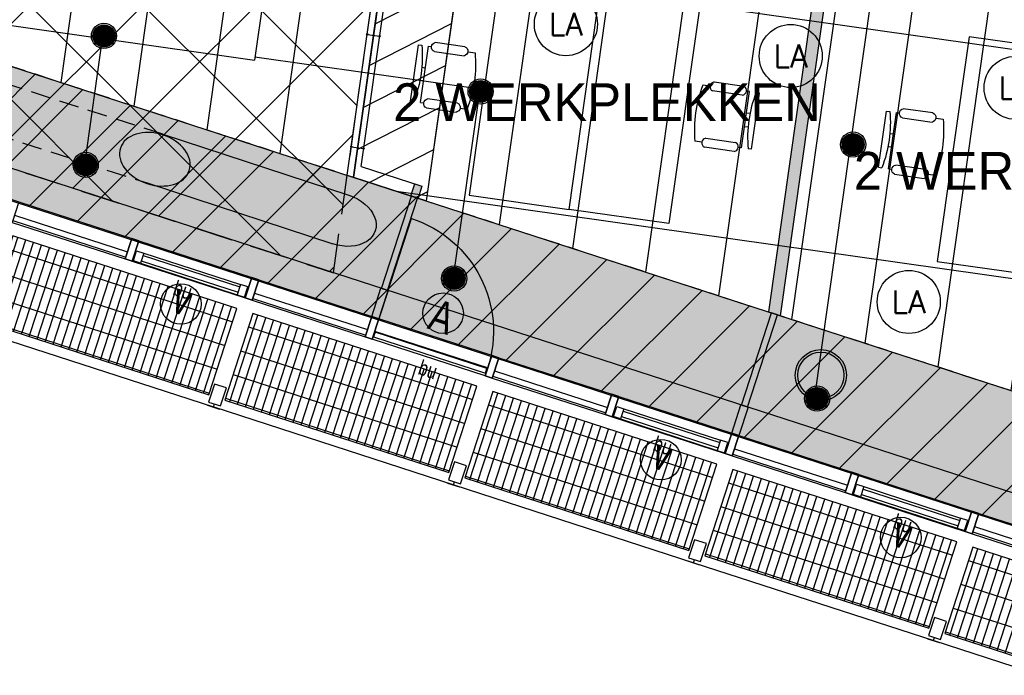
# Model space of a CAD drawing. Header units: millimetres. Extents: x -4107 to 114693, y -37499 to 54671.
# Tile 48 of 156: x 69843 to 77648, y -26765 to -21566. Entities that reach past the tile are written whole.
import ezdxf
from ezdxf.enums import TextEntityAlignment as Align

# ---------------------------------------------------------------- set-up
doc = ezdxf.new("R2010")
doc.units = ezdxf.units.MM
doc.header["$LTSCALE"] = 50
doc.linetypes.add('B0702', pattern=[4.6875, 3.125, -1.5625])
doc.linetypes.add('XREF_06_werkset$0$B0702', pattern=[4.6875, 3.125, -1.5625])
for name, color, linetype in [('FOK_ BRANDSLANGHASPELS', 2, 'Continuous'), ('FOK_05---_TEKST_18', 1, 'Continuous'), ('FOK_08---_MAATVOERING', 2, 'Continuous'), ('FOK_22_BINNENWANDEN', 2, 'Continuous'), ('FOK_22_BINNENWANDEN @ 1 VP1', 2, 'Continuous'), ('FOK_22_BINNENWANDEN @ 1 VP2', 2, 'Continuous'), ('FOK_22_BINNENWANDEN @ 1 VPModel', 2, 'Continuous'), ('FOK_82_LOS MEUBILAIR', 1, 'Continuous'), ('XREF_06_PLAFOND$0$AA00VV4-_SOLID252', 254, 'Continuous'), ('XREF_06_PLAFOND$0$AA45----_PLAFONDAFW', 1, 'Continuous'), ('XREF_06_PLAFOND$0$AI45----_PLAFONDAFW', 2, 'Continuous'), ('XREF_06_Sprinkler installatie$0$WL$1----', 3, 'Continuous'), ('XREF_06_Sprinkler installatie$0$WL524---', 4, 'Continuous'), ('XREF_06_Sprinkler installatie$0$WL6516--', 4, 'Continuous'), ('XREF_06_verlichting$0$EL6311--', 3, 'Continuous'), ('XREF_06_werkset$0$AA23NH2-_STAAL', 242, 'Continuous'), ('XREF_06_werkset$0$AI28XH2-_STAAL', 1, 'Continuous'), ('XREF_06_werkset$0$AI31----_BUITENKOZ', 242, 'Continuous'), ('XREF_06_werkset$0$AI31XH4-_ALUMINIUM', 242, 'Continuous'), ('XREF_06_werkset$0$AI32XI--_HOUT', 242, 'Continuous'), ('XREF_06_werkset$0$AI35----_PLAFONDS', 242, 'Continuous'), ('XREF_06_werkset$0$AL$1A---_ALGEMEEN', 7, 'Continuous'), ('XREF_06_werkset$0$AL21RO0-_GLASPLAAT', 2, 'Continuous'), ('XREF_06_werkset$0$AL23NH2-_STAAL', 1, 'Continuous'), ('XREF_06_werkset$0$AL28XH2-_STAAL', 4, 'Continuous'), ('XREF_06_werkset$0$AL31----_BUITENKOZ', 2, 'Continuous'), ('XREF_06_werkset$0$AL31XH4-_ALUMINIUM', 2, 'Continuous'), ('XREF_06_werkset$0$AT$1A---_ALGEMEEN', 7, 'Continuous'), ('XREF_06_werkset$0$AT$8A---_HULPLIJNEN', 241, 'Continuous')]:
    doc.layers.add(name, color=color, linetype=linetype)
doc.styles.add('XREF_06_Sprinkler installatie$0$Standard', font='txt')
doc.styles.add('XREF_06_verlichting$0$BURO-018', font='simplex.shx', dxfattribs={"height": 180})
doc.styles.add('XREF_06_werkset$0$00_100', font='ABTPR.SHX', dxfattribs={"width": 0.8, "height": 120})
doc.styles.add('XREF_06_werkset$0$02_100', font='B-GBP.SHX', dxfattribs={"width": 0.8, "height": 250})

# ---------------------------------------------------------------- blocks, each defined once
blk = doc.blocks.new('XREF_06_Sprinkler installatie$0$SP-KOP02')
at = {"color": 0, "linetype": 'Continuous'}
for p, q in [((-0.875, -0.023), (0.023, 0.875)), ((-0.847, -0.219), (0.219, 0.847)), ((-0.843, 0.233), (-0.233, 0.843)), ((-0.786, -0.383), (0.383, 0.786)), ((-0.702, -0.523), (0.523, 0.702)), ((-0.595, -0.641), (0.641, 0.595)), ((-0.469, -0.739), (0.739, 0.469)), ((-0.32, -0.815), (0.815, 0.32)), ((-0.144, -0.863), (0.863, 0.144)), ((0.072, -0.872), (0.872, -0.072)), ((0.381, -0.788), (0.788, -0.381))]:
    blk.add_line(p, q, dxfattribs=at)
at = {"color": 0, "linetype": 'Continuous', "const_width": 0.875}
blk.add_lwpolyline([(-0.438, 0, 1), (0.438, 0, 1)], format="xyb", close=True, dxfattribs=at)
at = {"color": 0, "linetype": 'Continuous'}
for radius in [1, 0.875]:
    blk.add_circle((0, 0), radius, dxfattribs=at)
at = {"color": 0, "linetype": 'Continuous', "style": 'XREF_06_Sprinkler installatie$0$Standard', "flags": 1}
for tag, p in [('SP_MATCODE', (2, 2)), ('SP_TEMP', (2, -3)), ('SP_DOORL', (2, -5)), ('SP_KFACT', (2, -7)), ('SP_SPRHK', (2, -9)), ('SP_KLEP', (2, -11))]:
    blk.add_attdef(tag, p, '', height=1, dxfattribs=at)
blk = doc.blocks.new('XREF_06_Sprinkler installatie')
at = {"layer": 'XREF_06_Sprinkler installatie$0$WL$1----'}
h = blk.add_hatch(dxfattribs=at)
h.set_pattern_fill('JIS_WOOD', color=256, scale=500, style=0)
h.set_pattern_definition([(45, (0, -36464.7), (-250, 250), [])])
h.paths.add_polyline_path([(30743.8, 36094.7), (95370.7, 36094.7), (86389.5, -27327.7), (59723.1, -18673.6), (68740.5, 7763.6), (69241.7, 10785.2), (68849, 13405.9), (67638.6, 16023.5), (65645.6, 18159.9), (63178.4, 19545.4), (60388.2, 20131.5), (28895, 21976)], flags=16)
h.paths.add_polyline_path([(29853.9, 37108.7), (96538.4, 37108.7), (87224.3, -28664.7), (58653.6, -19392.5), (68002.1, 8015.3), (68349.5, 9912.5), (68461.1, 10706.3), (68321.4, 11469.3), (68229.8, 12765.7), (68109.2, 13218.5), (67906.9, 13527.4), (67399.1, 14920.6), (67172.5, 15065.3), (66709.9, 15980.2), (66021.2, 16693), (65104.6, 17592.2), (63974.8, 18325.8), (62832.6, 18841.7), (59822.5, 19383.9), (28023.7, 21252.6)])
for points in [[(29853.9, 37108.7), (96538.4, 37108.7), (87224.3, -28664.7), (58653.6, -19392.5), (68002.1, 8015.3), (68349.5, 9912.5), (68461.1, 10706.3), (68321.4, 11469.3), (68229.8, 12765.7), (68109.2, 13218.5), (67906.9, 13527.4), (67399.1, 14920.6), (67172.5, 15065.3), (66709.9, 15980.2), (66021.2, 16693), (65104.6, 17592.2), (63974.8, 18325.8), (62832.6, 18841.7), (59822.5, 19383.9), (28023.7, 21252.6)], [(30743.8, 36094.7), (95370.7, 36094.7), (86389.5, -27327.7), (59723.1, -18673.6), (68740.5, 7763.6), (69241.7, 10785.2), (68849, 13405.9), (67638.6, 16023.5), (65645.6, 18159.9), (63178.4, 19545.4), (60388.2, 20131.5), (28895, 21976)]]:
    blk.add_lwpolyline(points, close=True, dxfattribs=at)
at = {"layer": 'XREF_06_Sprinkler installatie$0$WL524---'}
for p, q in [((72210.1, -18319.1), (71705, -21885.5)), ((76924.4, -19034.4), (76137.2, -24593)), ((67556.8, -21298), (70500.2, -21714.8)), ((70358.8, -22713.5), (70500.2, -21714.8)), ((70500.2, -21714.8), (71705, -21885.5)), ((73492, -22116.6), (71708.1, -21864)), ((73278.5, -23624.7), (73492, -22116.6))]:
    blk.add_line(p, q, dxfattribs=at)
at = {"layer": 'XREF_06_Sprinkler installatie$0$WL6516--', "xscale": 99.9999999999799, "yscale": 100, "zscale": 100, "rotation": 7.589429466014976}
for p in [(70511.2, -21694.3), (73496.8, -22135.1), (76449, -22556.2), (70366.4, -22716.8), (73286.8, -23617.8), (76163.7, -24570.8)]:
    blk.add_blockref('XREF_06_Sprinkler installatie$0$SP-KOP02', p, dxfattribs=at)
blk = doc.blocks.new('XREF_06_PLAFOND')
at = {"layer": 'XREF_06_PLAFOND$0$AA00VV4-_SOLID252'}
h = blk.add_hatch(color=256, dxfattribs=at)
edge = h.paths.add_edge_path()
edge.add_line((87220.1, -28652.8), (96531.3, 37099.7))
edge.add_line((96531.3, 37099.7), (29925.1, 37099.7))
edge.add_line((29925.1, 37099.7), (27765.5, 20607.3))
edge.add_line((27765.5, 20607.3), (31097.5, 20428.6))
edge.add_line((31097.5, 20428.6), (31103.1, 20519.4))
edge.add_line((31103.1, 20519.4), (31163, 20516.2))
edge.add_line((31163, 20516.2), (31182.2, 20829.6))
edge.add_line((31182.2, 20829.6), (60332.4, 19103.1))
edge.add_arc((59884.7, 10785.2), 8330, -18.83392, 86.91943, ccw=False)
edge.add_line((67768.7, 8096), (58457.3, -19218.5))
edge.add_line((58457.3, -19218.5), (58452.6, -19217))
edge.add_line((58452.6, -19217), (58423.3, -19307.3))
edge.add_line((58423.3, -19307.3), (87220.1, -28652.8))
edge = h.paths.add_edge_path(flags=16)
edge.add_arc((59884.7, 10785.2), 9330, 341.17597, 446.61048)
edge.add_line((60436.4, 20098.9), (31243.3, 21827.8))
edge.add_line((31243.3, 21827.8), (28955.1, 21950.5))
edge.add_line((28955.1, 21950.5), (30807, 36094.7))
edge.add_line((30807, 36094.7), (95373.9, 36094.7))
edge.add_line((95373.9, 36094.7), (86392.8, -27327.7))
edge.add_line((86392.8, -27327.7), (59702.3, -18665.8))
edge.add_line((59702.3, -18665.8), (68715.7, 7774.7))
at = {"layer": 'XREF_06_PLAFOND$0$AA45----_PLAFONDAFW'}
h = blk.add_hatch(dxfattribs=at)
h.set_pattern_fill('ANSI31', color=256, scale=2200, angle=342.02, style=0)
h.set_pattern_definition([(27.02, (0, 0), (-124.9329, 244.9832), [])])
h.paths.add_polyline_path([(72488.1, -22815.2), (73067.4, -23003.2), (74040.5, -16131.9), (73454.1, -15993.3)])
at = {"layer": 'XREF_06_PLAFOND$0$AI45----_PLAFONDAFW'}
h = blk.add_hatch(dxfattribs=at)
h.set_pattern_fill('_USER,_O', color=256, scale=1800, pattern_type=0)
h.set_pattern_definition([(351.94, (60508.5, -17546.5), (252.38, 1782.22), [])])
edge = h.paths.add_edge_path(flags=16)
edge.add_arc((41622.2, 26897.4), 5449.9, 0, 180)
edge.add_arc((41622.2, 26897.4), 5449.9, 180, 360)
h.paths.add_polyline_path([(49833.5, 30277.3), (51633.5, 30277.3), (51633.5, 27677.3), (49833.5, 27677.3)], flags=16)
edge = h.paths.add_edge_path(flags=16)
edge.add_arc((86127.3, 26613.5), 3800, 0, 180)
edge.add_arc((86127.3, 26613.5), 3800, 180, 360)
edge = h.paths.add_edge_path(flags=16)
edge.add_arc((74998.8, -10766.8), 5450, 0, 180)
edge.add_arc((74998.8, -10766.8), 5450, 180, 360)
edge = h.paths.add_edge_path()
edge.add_arc((59888.1, 10791.1), 9323.9, 341.24236, 446.62909)
edge.add_line((60436.4, 20098.9), (31243.3, 21827.8))
edge.add_line((31243.3, 21827.8), (28955.1, 21950.5))
edge.add_line((28955.1, 21950.5), (30807, 36094.7))
edge.add_line((30807, 36094.7), (95373.9, 36094.7))
edge.add_line((95373.9, 36094.7), (86392.8, -27327.7))
edge.add_line((86392.8, -27327.7), (59702.3, -18665.8))
edge.add_line((59702.3, -18665.8), (68716.8, 7792.9))
h = blk.add_hatch(dxfattribs=at)
h.set_pattern_fill('_USER,_O', color=256, scale=600, angle=90, pattern_type=0)
h.set_pattern_definition([(81.94, (95317.84, 35698.9), (-594.073, 84.126), [])])
edge = h.paths.add_edge_path(flags=16)
edge.add_arc((86127.3, 26613.5), 3800, 0, 360)
edge = h.paths.add_edge_path(flags=16)
edge.add_arc((74998.8, -10766.8), 5450, 0, 360)
edge = h.paths.add_edge_path(flags=16)
edge.add_arc((41622.2, 26897.4), 5449.9, 0, 360)
h.paths.add_polyline_path([(49933.5, 30177.3), (51533.5, 30177.3), (51533.5, 27777.3), (49933.5, 27777.3)], flags=16)
edge = h.paths.add_edge_path()
edge.add_arc((59888.1, 10791.1), 9323.9, 341.24236, 446.62909)
edge.add_line((60436.4, 20098.9), (31243.3, 21827.8))
edge.add_line((31243.3, 21827.8), (28955.1, 21950.5))
edge.add_line((28955.1, 21950.5), (30807, 36094.7))
edge.add_line((30807, 36094.7), (95373.9, 36094.7))
edge.add_line((95373.9, 36094.7), (86392.8, -27327.7))
edge.add_line((86392.8, -27327.7), (59702.3, -18665.8))
edge.add_line((59702.3, -18665.8), (68716.8, 7792.9))
at = {"layer": 'XREF_06_PLAFOND$0$AA45----_PLAFONDAFW'}
blk.add_lwpolyline([(72488.1, -22815.2), (73067.4, -23003.2), (74040.5, -16131.9), (73454.1, -15993.3)], close=True, dxfattribs=at)
blk = doc.blocks.new('XREF_06_verlichting$0$1115B3A')
at = {"color": 0, "linetype": 'Continuous'}
blk.add_circle((0, 0), 2.5, dxfattribs=at)
at = {"color": 0, "linetype": 'Continuous', "style": 'XREF_06_verlichting$0$BURO-018'}
for tag, p in [('E_GKAST', (0, 8)), ('E_GROEP', (0, 5)), ('E_SGROEP', (4.5, 5)), ('E_ARMCODE', (0, 0)), ('E_SLET', (4.5, -1))]:
    blk.add_attdef(tag, text='', height=1.8, dxfattribs=at).set_placement(p, align=Align.MIDDLE)
blk = doc.blocks.new('XREF_06_verlichting')
at = {"layer": 'XREF_06_verlichting$0$EL6311--'}
ref = blk.add_blockref('XREF_06_verlichting$0$1115B3A', (74172.5, -21601.4), dxfattribs=dict(at, xscale=100, yscale=100, zscale=100))
ref.add_attrib('E_ARMCODE', 'LA', dxfattribs={"layer": '0', "color": 1, "linetype": 'Continuous', "height": 180, "style": 'XREF_06_verlichting$0$BURO-018'}).set_placement((74172.5, -21601.4), align=Align.MIDDLE)
ref = blk.add_blockref('XREF_06_verlichting$0$1115B3A', (75954.7, -21853.8), dxfattribs=dict(at, xscale=100, yscale=100, zscale=100))
ref.add_attrib('E_ARMCODE', 'LA', dxfattribs={"layer": '0', "color": 1, "linetype": 'Continuous', "height": 180, "style": 'XREF_06_verlichting$0$BURO-018'}).set_placement((75954.7, -21853.8), align=Align.MIDDLE)
ref = blk.add_blockref('XREF_06_verlichting$0$1115B3A', (77736.9, -22106.2), dxfattribs=dict(at, xscale=100, yscale=100, zscale=100))
ref.add_attrib('E_ARMCODE', 'LA', dxfattribs={"layer": '0', "color": 1, "linetype": 'Continuous', "height": 180, "style": 'XREF_06_verlichting$0$BURO-018'}).set_placement((77736.9, -22106.2), align=Align.MIDDLE)
ref = blk.add_blockref('XREF_06_verlichting$0$1115B3A', (76890.5, -23804.2), dxfattribs=dict(at, xscale=100, yscale=100, zscale=100))
ref.add_attrib('E_ARMCODE', 'LA', dxfattribs={"layer": '0', "color": 1, "linetype": 'Continuous', "height": 180, "style": 'XREF_06_verlichting$0$BURO-018'}).set_placement((76890.5, -23804.2), align=Align.MIDDLE)
blk = doc.blocks.new('WP 1600-800')
at = {"linetype": 'Continuous'}
for p, q in [((569, 1600.1), (595.5, 1600.1)), ((569, 1600.1), (569, 1149.6)), ((648.5, 1600.1), (675, 1600.1)), ((648.5, 1600.1), (648.5, 1149.6)), ((701.5, 1636.1), (940, 1636.1)), ((940, 1564.1), (701.5, 1564.1)), ((966.5, 1600.1), (1022, 1600.1)), ((648.5, 1427.8), (620.3, 1427.8)), ((620.9, 1321.8), (648.5, 1321.8)), ((701.5, 1185.6), (940, 1185.6)), ((569, 1149.6), (595.5, 1149.6)), ((648.5, 1149.6), (675, 1149.6)), ((935.6, 1113), (697.1, 1113)), ((966.5, 1149.6), (1022, 1149.6))]:
    blk.add_line(p, q, dxfattribs=at)
blk.add_lwpolyline([(1133.9, 2274.8), (1933.9, 2274.8), (1933.9, 474.8), (1133.9, 474.8)], close=True)
for centre, radius, start, end in [((-348.6, 1374.8), 970.6, 346.5803, 13.4197), ((712.7, 1600.1), 37.7, 107.28561, 252.71439), ((928.8, 1600.1), 37.7, 287.28561, 72.71439), ((77.9, 1374.8), 970.6, 346.5803, 13.4197), ((710.9, 1148.6), 38.2, 104.35438, 248.70731), ((926.1, 1150), 38.2, 284.35438, 68.70731)]:
    blk.add_arc(centre, radius, start, end, dxfattribs=at)
blk = doc.blocks.new('gevelaansluiting recht')
blk.add_hatch(color=256).paths.add_polyline_path([(4.2, 29.7), (-4.2, -29.7), (-237, 3.3), (-228.6, 62.7)])
for points in [[(-991.6, 165.7), (-998.6, 116.2)], [(-229.3, 57.7), (-991.6, 165.7)], [(-236.3, 8.2), (-998.6, 116.2)]]:
    blk.add_lwpolyline(points)
blk.add_lwpolyline([(4.2, 29.7), (-4.2, -29.7), (-237, 3.3), (-228.6, 62.7)], close=True)
blk = doc.blocks.new('XREF_06_werkset$0$281B406F')
for radius in [203.2, 183.2]:
    blk.add_circle((0, 0), radius)
blk = doc.blocks.new('XREF_06_werkset$0$V-H-28X00B_09145B1')
at = {"layer": 'XREF_06_werkset$0$AI28XH2-_STAAL', "linetype": 'XREF_06_werkset$0$B0702'}
for p, q in [((70978.8, -22474.3), (68655.4, -21725.9)), ((68527.4, -22111.3), (70853.5, -22860.5))]:
    blk.add_line(p, q, dxfattribs=at)
at = {"layer": 'XREF_06_werkset$0$AI28XH2-_STAAL'}
for p, q in [((70978.8, -22474.3), (72451.4, -22957.9)), ((70853.5, -22860.5), (72326.1, -23344))]:
    blk.add_line(p, q, dxfattribs=at)
at = {"layer": 'XREF_06_werkset$0$AI28XH2-_STAAL', "extrusion": (0, 0, -1)}
blk.add_ellipse((72388.8, -23150.9), major_axis=(273.1, -88.6), ratio=0.707107, start_param=4.712389, end_param=7.853982, dxfattribs=at)
at = {"layer": 'XREF_06_werkset$0$AL28XH2-_STAAL', "extrusion": (0, 0, -1)}
blk.add_ellipse((70914.5, -22672.5), major_axis=(273.1, -88.6), ratio=0.707107, dxfattribs=at)
at = {"layer": 'XREF_06_werkset$0$AL28XH2-_STAAL'}
blk.add_blockref('XREF_06_werkset$0$281B406F', (76193.5, -24385.7), dxfattribs=at)
blk = doc.blocks.new('XREF_06_werkset$0$281KOF8D')
blk.add_lwpolyline([(-50, -75), (50, -75), (50, 75), (-50, 75)], close=True)
blk = doc.blocks.new('XREF_06_werkset$0$V-H-00-01Z_09145B1')
at = {"layer": 'XREF_06_werkset$0$AA23NH2-_STAAL', "color": 13}
for p, q in [((107.9, -820), (107.9, -100)), ((173.9, -820), (173.9, -100)), ((239.9, -820), (239.9, -100)), ((305.9, -820), (305.9, -100)), ((371.9, -820), (371.9, -100)), ((437.9, -820), (437.9, -100)), ((503.9, -820), (503.9, -100)), ((569.9, -820), (569.9, -100)), ((635.9, -820), (635.9, -100)), ((701.9, -820), (701.9, -100)), ((767.9, -820), (767.9, -100)), ((833.9, -820), (833.9, -100)), ((899.9, -820), (899.9, -100)), ((965.9, -820), (965.9, -100)), ((1031.9, -820), (1031.9, -100)), ((1097.9, -820), (1097.9, -100)), ((1163.9, -820), (1163.9, -100)), ((1229.9, -820), (1229.9, -100)), ((1295.9, -820), (1295.9, -100)), ((1361.9, -820), (1361.9, -100)), ((1427.9, -820), (1427.9, -100)), ((1493.9, -820), (1493.9, -100)), ((1559.9, -820), (1559.9, -100)), ((1625.9, -820), (1625.9, -100)), ((1691.9, -820), (1691.9, -100)), ((1757.9, -820), (1757.9, -100)), ((1823.9, -820), (1823.9, -100)), ((1889.9, -820), (1889.9, -100)), ((67, -211.2), (1933, -211.2)), ((67, -409.2), (1933, -409.2)), ((67, -607.2), (1933, -607.2)), ((67, -805.2), (1933, -805.2))]:
    blk.add_line(p, q, dxfattribs=at)
at = {"layer": 'XREF_06_werkset$0$AI28XH2-_STAAL'}
for p, q in [((-50, -901), (50, -901)), ((1950, -901), (2050, -901))]:
    blk.add_line(p, q, dxfattribs=at)
at = {"layer": 'XREF_06_werkset$0$AL21RO0-_GLASPLAAT', "color": 3}
blk.add_lwpolyline([(0, -900), (2000, -900)], dxfattribs=at)
at = {"layer": 'XREF_06_werkset$0$AL23NH2-_STAAL'}
blk.add_lwpolyline([(1933, -100), (67, -100), (67, -820), (67, -820), (67, -820), (1933, -820), (1933, -100), (1933, -100)], close=True, dxfattribs=at)
at = {"layer": 'XREF_06_werkset$0$AL28XH2-_STAAL'}
for p, q in [((0, -901), (0, -875)), ((2000, -901), (2000, -875))]:
    blk.add_line(p, q, dxfattribs=at)
at = {"layer": 'XREF_06_werkset$0$AL28XH2-_STAAL', "rotation": 180}
for p in [(0, -800), (2000, -800)]:
    blk.add_blockref('XREF_06_werkset$0$281KOF8D', p, dxfattribs=at)
blk = doc.blocks.new('XREF_06_werkset$0$V-K-39-003S_B09145W02')
at = {"color": 0, "linetype": 'ByBlock'}
blk.add_lwpolyline([(-60, 9), (-60, -161), (0, -161), (0, 9)], close=True, dxfattribs=at)
blk = doc.blocks.new('XREF_06_werkset$0$V-K-39-003X_B09145W02')
at = {"color": 0, "linetype": 'ByBlock'}
blk.add_lwpolyline([(60, 9), (60, -161), (0, -161), (0, 9)], close=True, dxfattribs=at)
blk = doc.blocks.new('XREF_06_werkset$0$V-H-31-00KX_B09145W02')
at = {"layer": 'XREF_06_werkset$0$AI31----_BUITENKOZ'}
for p, q in [((60, 89.5), (1000, 89.5)), ((60, -80.5), (1000, -80.5))]:
    blk.add_line(p, q, dxfattribs=at)
at = {"layer": 'XREF_06_werkset$0$AL31----_BUITENKOZ'}
for p, q in [((60, -20.5), (1000, -20.5)), ((60, -65.5), (1000, -65.5))]:
    blk.add_line(p, q, dxfattribs=at)
for name, p in [('XREF_06_werkset$0$V-K-39-003X_B09145W02', (0, 80.5)), ('XREF_06_werkset$0$V-K-39-003S_B09145W02', (1060, 80.5))]:
    blk.add_blockref(name, p, dxfattribs=at)
blk = doc.blocks.new('XREF_06_werkset$0$V-K-39-005S_B09145W02')
at = {"color": 0}
blk.add_lwpolyline([(-67, 0), (-67, -85), (0, -85), (0, 0)], close=True, dxfattribs=at)
blk = doc.blocks.new('XREF_06_werkset$0$V-K-39-005X_B09145W02')
at = {"color": 0}
blk.add_lwpolyline([(67, 0), (67, -85), (0, -85), (0, 0)], close=True, dxfattribs=at)
blk = doc.blocks.new('XREF_06_werkset$0$V-H-31-00JX_B09145W02')
at = {"layer": 'XREF_06_werkset$0$AI31XH4-_ALUMINIUM'}
for p, q in [((60, 89.5), (1000, 89.5)), ((127, 9.5), (933, 9.5)), ((127, -75.5), (933, -75.5)), ((60, -80.5), (1000, -80.5))]:
    blk.add_line(p, q, dxfattribs=at)
at = {"layer": 'XREF_06_werkset$0$AL$1A---_ALGEMEEN'}
blk.add_circle((530, -284), 161, dxfattribs=at)
at = {"layer": 'XREF_06_werkset$0$AL31XH4-_ALUMINIUM'}
for p, q in [((127, -10.5), (933, -10.5)), ((127, -55.5), (933, -55.5))]:
    blk.add_line(p, q, dxfattribs=at)
for name, p in [('XREF_06_werkset$0$V-K-39-003X_B09145W02', (0, 80.5)), ('XREF_06_werkset$0$V-K-39-003S_B09145W02', (1060, 80.5))]:
    blk.add_blockref(name, p, dxfattribs=at)
at = {"layer": 'XREF_06_werkset$0$AL31XH4-_ALUMINIUM', "xscale": 0.8955223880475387}
for name, p in [('XREF_06_werkset$0$V-K-39-005X_B09145W02', (67, 9.5)), ('XREF_06_werkset$0$V-K-39-005S_B09145W02', (993, 9.5))]:
    blk.add_blockref(name, p, dxfattribs=at)
at = {"layer": 'XREF_06_werkset$0$AT$1A---_ALGEMEEN', "color": 7, "style": 'XREF_06_werkset$0$02_100', "width": 0.8}
blk.add_text('v', height=250, dxfattribs=at).set_placement((530, -241.4), align=Align.MIDDLE_CENTER)
at = {"layer": 'XREF_06_werkset$0$AT$8A---_HULPLIJNEN', "color": 1, "style": 'XREF_06_werkset$0$00_100', "width": 0.8}
blk.add_text('bu', height=120, dxfattribs=at).set_placement((440.1, -233.8))
blk = doc.blocks.new('XREF_06_werkset$0$P-H-31-00ZS_09145B1')
at = {"layer": 'XREF_06_werkset$0$AI31----_BUITENKOZ'}
for p, q in [((-60, 89.5), (-1000, 89.5)), ((-60, -80.5), (-1000, -80.5))]:
    blk.add_line(p, q, dxfattribs=at)
blk.add_lwpolyline([(-1000, -15.5), (-1000, 924.5, -0.41421), (-60, -15.5)], format="xyb", dxfattribs=at)
at = {"layer": 'XREF_06_werkset$0$AL$1A---_ALGEMEEN'}
blk.add_circle((-530, 288), 161, dxfattribs=at)
at = {"layer": 'XREF_06_werkset$0$AL31----_BUITENKOZ'}
blk.add_line((-60, -15.5), (-1000, -15.5), dxfattribs=at)
blk.add_lwpolyline([(-64, -20.5), (-996, -20.5), (-998, -60.5), (-62, -60.5)], close=True, dxfattribs=at)
for name, p in [('XREF_06_werkset$0$V-K-39-003X_B09145W02', (-1060, 80.5)), ('XREF_06_werkset$0$V-K-39-003S_B09145W02', (0, 80.5))]:
    blk.add_blockref(name, p, dxfattribs=at)
at = {"layer": 'XREF_06_werkset$0$AT$1A---_ALGEMEEN', "color": 7, "style": 'XREF_06_werkset$0$02_100', "width": 0.8}
blk.add_text('A', height=250, dxfattribs=at).set_placement((-530, 259.2), align=Align.MIDDLE_CENTER)
at = {"layer": 'XREF_06_werkset$0$AT$8A---_HULPLIJNEN', "color": 1, "style": 'XREF_06_werkset$0$00_100', "width": 0.8}
blk.add_text('bu', height=120, dxfattribs=at).set_placement((-577.2, -233.8))
blk = doc.blocks.new('XREF_06_werkset')
at = {"layer": 'XREF_06_werkset$0$AI32XI--_HOUT'}
blk.add_line((87026.4, -28342.5), (58740.5, -19162.8), dxfattribs=at)
at = {"layer": 'XREF_06_werkset$0$AI35----_PLAFONDS', "linetype": 'XREF_06_werkset$0$B0702'}
blk.add_lwpolyline([(68715.7, 7774.7), (59702.3, -18665.8), (86392.8, -27327.7), (95373.9, 36094.7), (30807, 36094.7), (28955, 21950.5), (31243.3, 21827.8), (60436.4, 20098.9, -0.495504)], format="xyb", close=True, dxfattribs=at)
blk.add_blockref('XREF_06_werkset$0$V-H-28X00B_09145B1', (0, 0))
for name, p, rotation in [('XREF_06_werkset$0$V-H-31-00KX_B09145W02', (69752.5, -23078.1), 342.0200000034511), ('XREF_06_werkset$0$P-H-31-00ZS_09145B1', (73614.3, -24331.4), 342.0199999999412), ('XREF_06_werkset$0$V-H-00-01Z_09145B1', (69756.2, -23163.9), 342.0200000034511), ('XREF_06_werkset$0$V-H-31-00JX_B09145W02', (70703.7, -23386.8), 342.0200000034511), ('XREF_06_werkset$0$V-H-31-00KX_B09145W02', (71654.9, -23695.5), 342.0200000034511), ('XREF_06_werkset$0$V-H-00-01Z_09145B1', (71658.6, -23781.3), 342.0200000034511), ('XREF_06_werkset$0$V-H-31-00KX_B09145W02', (73557.2, -24312.8), 342.0200000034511), ('XREF_06_werkset$0$V-H-00-01Z_09145B1', (73560.9, -24398.7), 342.0200000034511), ('XREF_06_werkset$0$V-H-31-00JX_B09145W02', (74508.4, -24621.5), 342.0200000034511), ('XREF_06_werkset$0$V-H-31-00KX_B09145W02', (75459.5, -24930.2), 342.0200000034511), ('XREF_06_werkset$0$V-H-00-01Z_09145B1', (75463.2, -25016), 342.0200000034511), ('XREF_06_werkset$0$V-H-31-00JX_B09145W02', (76410.7, -25238.9), 342.0200000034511), ('XREF_06_werkset$0$V-H-31-00KX_B09145W02', (77361.9, -25547.6), 342.0200000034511), ('XREF_06_werkset$0$V-H-00-01Z_09145B1', (77365.6, -25633.4), 342.0200000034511)]:
    blk.add_blockref(name, p, dxfattribs=dict(rotation=rotation))
blk = doc.blocks.new('A$C094F4788')
at = {"layer": 'Defpoints'}
blk.add_lwpolyline([(5, 19), (104, 5)], dxfattribs=at)
blk.add_point((5, 19), dxfattribs=at)
at = {"layer": 'Defpoints', "color": 5}
for p in [(5, 19), (104, 5)]:
    blk.add_point(p, dxfattribs=at)
at = {"layer": 'FOK_22_BINNENWANDEN', "color": 5}
for centre in [(5, 19), (104, 5)]:
    blk.add_circle(centre, 5, dxfattribs=at)
blk = doc.blocks.new('A$C4D8164B4')
at = {"layer": 'FOK_ BRANDSLANGHASPELS', "color": 2}
blk.add_circle((20000, 20000), 20000, dxfattribs=at)
blk = doc.blocks.new('*U997')
at = {"layer": 'FOK_22_BINNENWANDEN @ 1 VP1'}
blk.add_hatch(color=256, dxfattribs=at).paths.add_polyline_path([(72943.9, -22963.1), (72974.9, -22868), (73032, -22886.5), (73001, -22981.6)])
at = {"layer": 'FOK_22_BINNENWANDEN @ 1 VP2'}
blk.add_hatch(color=256, dxfattribs=at).paths.add_polyline_path([(72943.9, -22963.1), (72974.9, -22868), (73032, -22886.5), (73001, -22981.6)])
at = {"layer": 'FOK_22_BINNENWANDEN @ 1 VPModel'}
blk.add_hatch(color=256, dxfattribs=at).paths.add_polyline_path([(72943.9, -22963.1), (72974.9, -22868), (73032, -22886.5), (73001, -22981.6)])

msp = doc.modelspace()

# ---------------------------------------------------------------- hatches: boundary and pattern name
at = {"layer": 'FOK_08---_MAATVOERING'}
h = msp.add_hatch(dxfattribs=at)
h.set_pattern_fill('ANSI37', color=254, scale=200, angle=90, style=0)
h.set_pattern_definition([(135, (101353.03, -97782.24), (-449.013, -449.013), []), (225, (101353.03, -97782.24), (449.013, -449.013), [])])
h.paths.add_polyline_path([(58740.5, -19162.8), (72330.2, -23573.1), (73273.7, -16910.6), (60142.1, -15051)])
at = {"layer": 'FOK_22_BINNENWANDEN'}
msp.add_hatch(color=256, dxfattribs=at).paths.add_polyline_path([(75874.2, -23914.1), (76322.9, -20745.4), (76223.9, -20731.4), (75777.7, -23882.8)])

# ---------------------------------------------------------------- linework, layer by layer
at = {"layer": 'FOK_08---_MAATVOERING', "color": 13, "linetype": 'B0702', "ltscale": 2}
msp.add_lwpolyline([(58740.5, -19162.8), (72330.2, -23573.1), (73273.7, -16910.6), (60142.1, -15051), (58740.5, -19162.8)], dxfattribs=at)
at = {"layer": 'FOK_22_BINNENWANDEN'}
for points in [[(72439.8, -22799.5), (72857.4, -19850.7), (87164.7, -21876.7), (87013.7, -22943)], [(72550.6, -22730.3), (72942.4, -19963.7), (76266, -20434.4)], [(72550.6, -22730.3), (73032, -22886.5)], [(72439.8, -22799.5), (73001, -22981.6)]]:
    msp.add_lwpolyline(points, dxfattribs=at)
for points in [[(75874.2, -23914.1), (76322.9, -20745.4), (76223.9, -20731.4), (75777.7, -23882.8)], [(72943.9, -22963.1), (72974.9, -22868), (73032, -22886.5), (73001, -22981.6)]]:
    msp.add_lwpolyline(points, close=True, dxfattribs=at)

# ---------------------------------------------------------------- block references
for name in ['XREF_06_werkset', 'XREF_06_PLAFOND', 'XREF_06_PLAFOND', 'XREF_06_Sprinkler installatie', 'XREF_06_Sprinkler installatie']:
    msp.add_blockref(name, (0, 0))
for name, p in [('XREF_06_verlichting', (0, 0)), ('A$C094F4788', (72593, -21701.4)), ('A$C094F4788', (72466.8, -22592.5)), ('*U997', (0, 0))]:
    msp.add_blockref(name, p, dxfattribs=at)
at = {"layer": 'FOK_22_BINNENWANDEN', "color": 5}
msp.add_blockref('A$C4D8164B4', (58068.5, -37498.6), dxfattribs=at)
at = {"layer": 'FOK_22_BINNENWANDEN', "rotation": 260.0797011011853}
for p in [(72662.2, -23928.3), (75515.7, -24854.3)]:
    msp.add_blockref('gevelaansluiting recht', p, dxfattribs=at)
at = {"layer": 'FOK_82_LOS MEUBILAIR', "xscale": -1, "rotation": 171.9388112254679}
for p in [(72601.7, -20546.8), (76311.8, -21072.2)]:
    msp.add_blockref('WP 1600-800', p, dxfattribs=at)
at = {"layer": 'FOK_82_LOS MEUBILAIR', "rotation": 171.938811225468}
msp.add_blockref('WP 1600-800', (76431.3, -21089.1), dxfattribs=at)

# ---------------------------------------------------------------- texts
at = {"layer": 'FOK_05---_TEKST_18', "char_height": 300, "width": 57960.996, "attachment_point": 1}
for insert in [(72804, -22070.4), (76455.4, -22614.5)]:
    msp.add_mtext('{\\fCentury Gothic|b0|i0|c0|p34;2 WERKPLEKKEN}', dxfattribs=dict(at, insert=insert))

doc.saveas('drawing.dxf')
